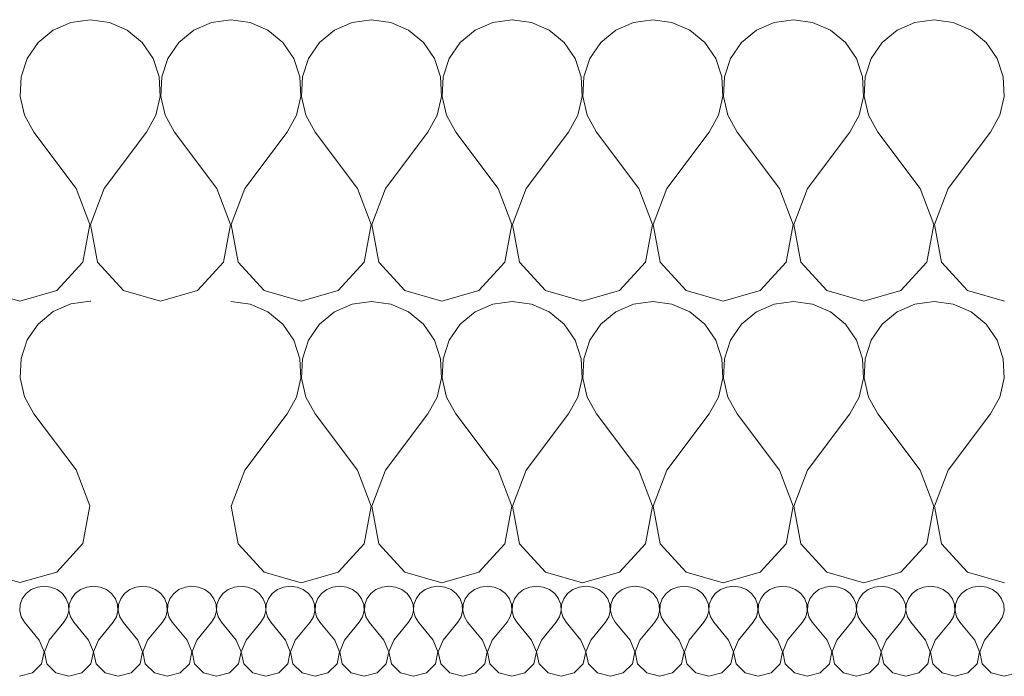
# Model space of a CAD drawing. Header units: millimetres. Extents: x -573548 to 674770, y -246895 to -89040.
# Tile 24 of 199: x 82679 to 83099, y -229926 to -229646. Entities that reach past the tile are written whole.
import ezdxf

# ---------------------------------------------------------------- set-up
doc = ezdxf.new("R2010")
doc.units = ezdxf.units.MM
doc.layers.add('Nowe_Drawing & Figure', color=7, linetype='Continuous')
doc.layers.add('Nowe_Drawing & Figure_Nr_pióra__59', color=8, linetype='Continuous', lineweight=9)

# ---------------------------------------------------------------- blocks, each defined once
blk = doc.blocks.new('*X106', base_point=(494560.37, -64691.1))
at = {"layer": 'Nowe_Drawing & Figure', "color": 21, "linetype": 'Continuous', "lineweight": 13, "true_color": 0xffaaaa}
for p, q in [((494035.73, -27257.41), (494033.08, -27258.48)), ((494038.6, -27257.05), (494035.73, -27257.41)), ((494041.47, -27257.41), (494038.6, -27257.05)), ((494044.12, -27258.48), (494041.47, -27257.41)), ((494056.73, -27257.41), (494054.08, -27258.48)), ((494059.6, -27257.05), (494056.73, -27257.41)), ((494062.47, -27257.41), (494059.6, -27257.05)), ((494065.12, -27258.48), (494062.47, -27257.41)), ((494077.73, -27257.41), (494075.08, -27258.48)), ((494080.6, -27257.05), (494077.73, -27257.41)), ((494083.47, -27257.41), (494080.6, -27257.05)), ((494086.12, -27258.48), (494083.47, -27257.41)), ((494098.73, -27257.41), (494096.08, -27258.48)), ((494101.6, -27257.05), (494098.73, -27257.41)), ((494104.47, -27257.41), (494101.6, -27257.05)), ((494107.12, -27258.48), (494104.47, -27257.41)), ((494119.73, -27257.41), (494117.08, -27258.48)), ((494122.6, -27257.05), (494119.73, -27257.41)), ((494125.47, -27257.41), (494122.6, -27257.05)), ((494128.12, -27258.48), (494125.47, -27257.41)), ((494140.73, -27257.41), (494138.08, -27258.48)), ((494143.6, -27257.05), (494140.73, -27257.41)), ((494146.47, -27257.41), (494143.6, -27257.05)), ((494149.12, -27258.48), (494146.47, -27257.41)), ((494161.73, -27257.41), (494159.08, -27258.48)), ((494164.6, -27257.05), (494161.73, -27257.41)), ((494167.47, -27257.41), (494164.6, -27257.05)), ((494170.12, -27258.48), (494167.47, -27257.41)), ((494182.73, -27257.41), (494180.08, -27258.48)), ((494185.6, -27257.05), (494182.73, -27257.41)), ((494188.47, -27257.41), (494185.6, -27257.05)), ((494191.12, -27258.48), (494188.47, -27257.41)), ((494203.73, -27257.41), (494201.08, -27258.48)), ((494206.6, -27257.05), (494203.73, -27257.41)), ((494209.47, -27257.41), (494206.6, -27257.05)), ((494212.12, -27258.48), (494209.47, -27257.41)), ((494224.73, -27257.41), (494222.08, -27258.48)), ((494227.6, -27257.05), (494224.73, -27257.41)), ((494230.47, -27257.41), (494227.6, -27257.05)), ((494233.12, -27258.48), (494230.47, -27257.41)), ((494245.73, -27257.41), (494243.08, -27258.48)), ((494248.6, -27257.05), (494245.73, -27257.41)), ((494251.47, -27257.41), (494248.6, -27257.05)), ((494254.12, -27258.48), (494251.47, -27257.41)), ((494266.73, -27257.41), (494264.08, -27258.48)), ((494269.6, -27257.05), (494266.73, -27257.41)), ((494272.47, -27257.41), (494269.6, -27257.05)), ((494275.12, -27258.48), (494272.47, -27257.41)), ((494287.73, -27257.41), (494285.08, -27258.48)), ((494290.6, -27257.05), (494287.73, -27257.41)), ((494293.47, -27257.41), (494290.6, -27257.05)), ((494296.12, -27258.48), (494293.47, -27257.41)), ((494308.73, -27257.41), (494306.08, -27258.48)), ((494311.6, -27257.05), (494308.73, -27257.41)), ((494314.47, -27257.41), (494311.6, -27257.05)), ((494317.12, -27258.48), (494314.47, -27257.41)), ((494329.73, -27257.41), (494327.08, -27258.48)), ((494332.6, -27257.05), (494329.73, -27257.41)), ((494335.47, -27257.41), (494332.6, -27257.05)), ((494338.12, -27258.48), (494335.47, -27257.41)), ((494350.73, -27257.41), (494348.08, -27258.48)), ((494353.6, -27257.05), (494350.73, -27257.41)), ((494356.47, -27257.41), (494353.6, -27257.05)), ((494359.12, -27258.48), (494356.47, -27257.41)), ((494371.73, -27257.41), (494369.08, -27258.48)), ((494374.6, -27257.05), (494371.73, -27257.41)), ((494377.47, -27257.41), (494374.6, -27257.05)), ((494380.12, -27258.48), (494377.47, -27257.41)), ((494392.73, -27257.41), (494390.08, -27258.48)), ((494395.6, -27257.05), (494392.73, -27257.41)), ((494398.47, -27257.41), (494395.6, -27257.05)), ((494401.12, -27258.48), (494398.47, -27257.41)), ((494413.73, -27257.41), (494411.08, -27258.48)), ((494416.6, -27257.05), (494413.73, -27257.41)), ((494419.47, -27257.41), (494416.6, -27257.05)), ((494422.12, -27258.48), (494419.47, -27257.41)), ((494434.73, -27257.41), (494432.08, -27258.48)), ((494437.6, -27257.05), (494434.73, -27257.41)), ((494440.47, -27257.41), (494437.6, -27257.05)), ((494443.12, -27258.48), (494440.47, -27257.41)), ((494030.85, -27260.17), (494029.21, -27262.35)), ((494033.08, -27258.48), (494030.85, -27260.17)), ((494046.35, -27260.17), (494044.12, -27258.48)), ((494048, -27262.35), (494046.35, -27260.17)), ((494051.85, -27260.17), (494050.21, -27262.35)), ((494054.08, -27258.48), (494051.85, -27260.17)), ((494067.35, -27260.17), (494065.12, -27258.48)), ((494069, -27262.35), (494067.35, -27260.17)), ((494072.85, -27260.17), (494071.21, -27262.35)), ((494075.08, -27258.48), (494072.85, -27260.17)), ((494088.35, -27260.17), (494086.12, -27258.48)), ((494090, -27262.35), (494088.35, -27260.17)), ((494093.85, -27260.17), (494092.21, -27262.35)), ((494096.08, -27258.48), (494093.85, -27260.17)), ((494109.35, -27260.17), (494107.12, -27258.48)), ((494111, -27262.35), (494109.35, -27260.17)), ((494114.85, -27260.17), (494113.21, -27262.35)), ((494117.08, -27258.48), (494114.85, -27260.17)), ((494130.35, -27260.17), (494128.12, -27258.48)), ((494132, -27262.35), (494130.35, -27260.17)), ((494135.85, -27260.17), (494134.21, -27262.35)), ((494138.08, -27258.48), (494135.85, -27260.17)), ((494151.35, -27260.17), (494149.12, -27258.48)), ((494153, -27262.35), (494151.35, -27260.17)), ((494156.85, -27260.17), (494155.21, -27262.35)), ((494159.08, -27258.48), (494156.85, -27260.17)), ((494172.35, -27260.17), (494170.12, -27258.48)), ((494174, -27262.35), (494172.35, -27260.17)), ((494177.85, -27260.17), (494176.21, -27262.35)), ((494180.08, -27258.48), (494177.85, -27260.17)), ((494193.35, -27260.17), (494191.12, -27258.48)), ((494195, -27262.35), (494193.35, -27260.17)), ((494198.85, -27260.17), (494197.21, -27262.35)), ((494201.08, -27258.48), (494198.85, -27260.17)), ((494214.35, -27260.17), (494212.12, -27258.48)), ((494216, -27262.35), (494214.35, -27260.17)), ((494219.85, -27260.17), (494218.21, -27262.35)), ((494222.08, -27258.48), (494219.85, -27260.17)), ((494235.35, -27260.17), (494233.12, -27258.48)), ((494237, -27262.35), (494235.35, -27260.17)), ((494240.85, -27260.17), (494239.21, -27262.35)), ((494243.08, -27258.48), (494240.85, -27260.17)), ((494256.35, -27260.17), (494254.12, -27258.48)), ((494258, -27262.35), (494256.35, -27260.17)), ((494261.85, -27260.17), (494260.21, -27262.35)), ((494264.08, -27258.48), (494261.85, -27260.17)), ((494277.35, -27260.17), (494275.12, -27258.48)), ((494279, -27262.35), (494277.35, -27260.17)), ((494282.85, -27260.17), (494281.21, -27262.35)), ((494285.08, -27258.48), (494282.85, -27260.17)), ((494298.35, -27260.17), (494296.12, -27258.48)), ((494300, -27262.35), (494298.35, -27260.17)), ((494303.85, -27260.17), (494302.21, -27262.35)), ((494306.08, -27258.48), (494303.85, -27260.17)), ((494319.35, -27260.17), (494317.12, -27258.48)), ((494321, -27262.35), (494319.35, -27260.17)), ((494324.85, -27260.17), (494323.21, -27262.35)), ((494327.08, -27258.48), (494324.85, -27260.17)), ((494340.35, -27260.17), (494338.12, -27258.48)), ((494342, -27262.35), (494340.35, -27260.17)), ((494345.85, -27260.17), (494344.21, -27262.35)), ((494348.08, -27258.48), (494345.85, -27260.17)), ((494361.35, -27260.17), (494359.12, -27258.48)), ((494363, -27262.35), (494361.35, -27260.17)), ((494366.85, -27260.17), (494365.21, -27262.35)), ((494369.08, -27258.48), (494366.85, -27260.17)), ((494382.35, -27260.17), (494380.12, -27258.48)), ((494384, -27262.35), (494382.35, -27260.17)), ((494387.85, -27260.17), (494386.21, -27262.35)), ((494390.08, -27258.48), (494387.85, -27260.17)), ((494403.35, -27260.17), (494401.12, -27258.48)), ((494405, -27262.35), (494403.35, -27260.17)), ((494408.85, -27260.17), (494407.21, -27262.35)), ((494411.08, -27258.48), (494408.85, -27260.17)), ((494424.35, -27260.17), (494422.12, -27258.48)), ((494426, -27262.35), (494424.35, -27260.17)), ((494429.85, -27260.17), (494428.21, -27262.35)), ((494432.08, -27258.48), (494429.85, -27260.17)), ((494445.35, -27260.17), (494443.12, -27258.48)), ((494447, -27262.35), (494445.35, -27260.17)), ((494028.29, -27264.86), (494028.15, -27267.51)), ((494029.21, -27262.35), (494028.29, -27264.86)), ((494048.92, -27264.86), (494048, -27262.35)), ((494049.06, -27267.51), (494048.92, -27264.86)), ((494049.29, -27264.86), (494049.15, -27267.51)), ((494050.21, -27262.35), (494049.29, -27264.86)), ((494069.92, -27264.86), (494069, -27262.35)), ((494070.06, -27267.51), (494069.92, -27264.86)), ((494070.29, -27264.86), (494070.15, -27267.51)), ((494071.21, -27262.35), (494070.29, -27264.86)), ((494090.92, -27264.86), (494090, -27262.35)), ((494091.06, -27267.51), (494090.92, -27264.86)), ((494091.29, -27264.86), (494091.15, -27267.51)), ((494092.21, -27262.35), (494091.29, -27264.86)), ((494111.92, -27264.86), (494111, -27262.35)), ((494112.06, -27267.51), (494111.92, -27264.86)), ((494112.29, -27264.86), (494112.15, -27267.51)), ((494113.21, -27262.35), (494112.29, -27264.86)), ((494132.92, -27264.86), (494132, -27262.35)), ((494133.06, -27267.51), (494132.92, -27264.86)), ((494133.29, -27264.86), (494133.15, -27267.51)), ((494134.21, -27262.35), (494133.29, -27264.86)), ((494153.92, -27264.86), (494153, -27262.35)), ((494154.06, -27267.51), (494153.92, -27264.86)), ((494154.29, -27264.86), (494154.15, -27267.51)), ((494155.21, -27262.35), (494154.29, -27264.86)), ((494174.92, -27264.86), (494174, -27262.35)), ((494175.06, -27267.51), (494174.92, -27264.86)), ((494175.29, -27264.86), (494175.15, -27267.51)), ((494176.21, -27262.35), (494175.29, -27264.86)), ((494195.92, -27264.86), (494195, -27262.35)), ((494196.06, -27267.51), (494195.92, -27264.86)), ((494196.29, -27264.86), (494196.15, -27267.51)), ((494197.21, -27262.35), (494196.29, -27264.86)), ((494216.92, -27264.86), (494216, -27262.35)), ((494217.06, -27267.51), (494216.92, -27264.86)), ((494217.29, -27264.86), (494217.15, -27267.51)), ((494218.21, -27262.35), (494217.29, -27264.86)), ((494237.92, -27264.86), (494237, -27262.35)), ((494238.06, -27267.51), (494237.92, -27264.86)), ((494238.29, -27264.86), (494238.15, -27267.51)), ((494239.21, -27262.35), (494238.29, -27264.86)), ((494258.92, -27264.86), (494258, -27262.35)), ((494259.06, -27267.51), (494258.92, -27264.86)), ((494259.29, -27264.86), (494259.15, -27267.51)), ((494260.21, -27262.35), (494259.29, -27264.86)), ((494279.92, -27264.86), (494279, -27262.35)), ((494280.06, -27267.51), (494279.92, -27264.86)), ((494280.29, -27264.86), (494280.15, -27267.51)), ((494281.21, -27262.35), (494280.29, -27264.86)), ((494300.92, -27264.86), (494300, -27262.35)), ((494301.06, -27267.51), (494300.92, -27264.86)), ((494301.29, -27264.86), (494301.15, -27267.51)), ((494302.21, -27262.35), (494301.29, -27264.86)), ((494321.92, -27264.86), (494321, -27262.35)), ((494322.06, -27267.51), (494321.92, -27264.86)), ((494322.29, -27264.86), (494322.15, -27267.51)), ((494323.21, -27262.35), (494322.29, -27264.86)), ((494342.92, -27264.86), (494342, -27262.35)), ((494343.06, -27267.51), (494342.92, -27264.86)), ((494343.29, -27264.86), (494343.15, -27267.51)), ((494344.21, -27262.35), (494343.29, -27264.86)), ((494363.92, -27264.86), (494363, -27262.35)), ((494364.06, -27267.51), (494363.92, -27264.86)), ((494364.29, -27264.86), (494364.15, -27267.51)), ((494365.21, -27262.35), (494364.29, -27264.86)), ((494384.92, -27264.86), (494384, -27262.35)), ((494385.06, -27267.51), (494384.92, -27264.86)), ((494385.29, -27264.86), (494385.15, -27267.51)), ((494386.21, -27262.35), (494385.29, -27264.86)), ((494405.92, -27264.86), (494405, -27262.35)), ((494406.06, -27267.51), (494405.92, -27264.86)), ((494406.29, -27264.86), (494406.15, -27267.51)), ((494407.21, -27262.35), (494406.29, -27264.86)), ((494426.92, -27264.86), (494426, -27262.35)), ((494427.06, -27267.51), (494426.92, -27264.86)), ((494427.29, -27264.86), (494427.15, -27267.51)), ((494428.21, -27262.35), (494427.29, -27264.86)), ((494447.92, -27264.86), (494447, -27262.35)), ((494448.06, -27267.51), (494447.92, -27264.86)), ((494028.15, -27267.51), (494028.8, -27270.09)), ((494028.8, -27270.09), (494030.2, -27272.41)), ((494047, -27272.41), (494048.41, -27270.09)), ((494048.41, -27270.09), (494049.06, -27267.51)), ((494049.15, -27267.51), (494049.8, -27270.09)), ((494049.8, -27270.09), (494051.2, -27272.41)), ((494068, -27272.41), (494069.41, -27270.09)), ((494069.41, -27270.09), (494070.06, -27267.51)), ((494070.15, -27267.51), (494070.8, -27270.09)), ((494070.8, -27270.09), (494072.2, -27272.41)), ((494089, -27272.41), (494090.41, -27270.09)), ((494090.41, -27270.09), (494091.06, -27267.51)), ((494091.15, -27267.51), (494091.8, -27270.09)), ((494091.8, -27270.09), (494093.2, -27272.41)), ((494110, -27272.41), (494111.41, -27270.09)), ((494111.41, -27270.09), (494112.06, -27267.51)), ((494112.15, -27267.51), (494112.8, -27270.09)), ((494112.8, -27270.09), (494114.2, -27272.41)), ((494131, -27272.41), (494132.41, -27270.09)), ((494132.41, -27270.09), (494133.06, -27267.51)), ((494133.15, -27267.51), (494133.8, -27270.09)), ((494133.8, -27270.09), (494135.2, -27272.41)), ((494152, -27272.41), (494153.41, -27270.09)), ((494153.41, -27270.09), (494154.06, -27267.51)), ((494154.15, -27267.51), (494154.8, -27270.09)), ((494154.8, -27270.09), (494156.2, -27272.41)), ((494173, -27272.41), (494174.41, -27270.09)), ((494174.41, -27270.09), (494175.06, -27267.51)), ((494175.15, -27267.51), (494175.8, -27270.09)), ((494175.8, -27270.09), (494177.2, -27272.41)), ((494194, -27272.41), (494195.41, -27270.09)), ((494195.41, -27270.09), (494196.06, -27267.51)), ((494196.15, -27267.51), (494196.8, -27270.09)), ((494196.8, -27270.09), (494198.2, -27272.41)), ((494215, -27272.41), (494216.41, -27270.09)), ((494216.41, -27270.09), (494217.06, -27267.51)), ((494217.15, -27267.51), (494217.8, -27270.09)), ((494217.8, -27270.09), (494219.2, -27272.41)), ((494236, -27272.41), (494237.41, -27270.09)), ((494237.41, -27270.09), (494238.06, -27267.51)), ((494238.15, -27267.51), (494238.8, -27270.09)), ((494238.8, -27270.09), (494240.2, -27272.41)), ((494257, -27272.41), (494258.41, -27270.09)), ((494258.41, -27270.09), (494259.06, -27267.51)), ((494259.15, -27267.51), (494259.8, -27270.09)), ((494259.8, -27270.09), (494261.2, -27272.41)), ((494278, -27272.41), (494279.41, -27270.09)), ((494279.41, -27270.09), (494280.06, -27267.51)), ((494280.15, -27267.51), (494280.8, -27270.09)), ((494280.8, -27270.09), (494282.2, -27272.41)), ((494299, -27272.41), (494300.41, -27270.09)), ((494300.41, -27270.09), (494301.06, -27267.51)), ((494301.15, -27267.51), (494301.8, -27270.09)), ((494301.8, -27270.09), (494303.2, -27272.41)), ((494320, -27272.41), (494321.41, -27270.09)), ((494321.41, -27270.09), (494322.06, -27267.51)), ((494322.15, -27267.51), (494322.8, -27270.09)), ((494322.8, -27270.09), (494324.2, -27272.41)), ((494341, -27272.41), (494342.41, -27270.09)), ((494342.41, -27270.09), (494343.06, -27267.51)), ((494343.15, -27267.51), (494343.8, -27270.09)), ((494343.8, -27270.09), (494345.2, -27272.41)), ((494362, -27272.41), (494363.41, -27270.09)), ((494363.41, -27270.09), (494364.06, -27267.51)), ((494364.15, -27267.51), (494364.8, -27270.09)), ((494364.8, -27270.09), (494366.2, -27272.41)), ((494383, -27272.41), (494384.41, -27270.09)), ((494384.41, -27270.09), (494385.06, -27267.51)), ((494385.15, -27267.51), (494385.8, -27270.09)), ((494385.8, -27270.09), (494387.2, -27272.41)), ((494404, -27272.41), (494405.41, -27270.09)), ((494405.41, -27270.09), (494406.06, -27267.51)), ((494406.15, -27267.51), (494406.8, -27270.09)), ((494406.8, -27270.09), (494408.2, -27272.41)), ((494425, -27272.41), (494426.41, -27270.09)), ((494426.41, -27270.09), (494427.06, -27267.51)), ((494427.15, -27267.51), (494427.8, -27270.09)), ((494427.8, -27270.09), (494429.2, -27272.41)), ((494446, -27272.41), (494447.41, -27270.09)), ((494447.41, -27270.09), (494448.06, -27267.51)), ((494036.5, -27280.09), (494030.2, -27272.41)), ((494040.7, -27280.09), (494047, -27272.41)), ((494057.5, -27280.09), (494051.2, -27272.41)), ((494061.7, -27280.09), (494068, -27272.41)), ((494078.5, -27280.09), (494072.2, -27272.41)), ((494082.7, -27280.09), (494089, -27272.41)), ((494099.5, -27280.09), (494093.2, -27272.41)), ((494103.7, -27280.09), (494110, -27272.41)), ((494120.5, -27280.09), (494114.2, -27272.41)), ((494124.7, -27280.09), (494131, -27272.41)), ((494141.5, -27280.09), (494135.2, -27272.41)), ((494145.7, -27280.09), (494152, -27272.41)), ((494162.5, -27280.09), (494156.2, -27272.41)), ((494166.7, -27280.09), (494173, -27272.41)), ((494183.5, -27280.09), (494177.2, -27272.41)), ((494187.7, -27280.09), (494194, -27272.41)), ((494204.5, -27280.09), (494198.2, -27272.41)), ((494208.7, -27280.09), (494215, -27272.41)), ((494225.5, -27280.09), (494219.2, -27272.41)), ((494229.7, -27280.09), (494236, -27272.41)), ((494246.5, -27280.09), (494240.2, -27272.41)), ((494250.7, -27280.09), (494257, -27272.41)), ((494267.5, -27280.09), (494261.2, -27272.41)), ((494271.7, -27280.09), (494278, -27272.41)), ((494288.5, -27280.09), (494282.2, -27272.41)), ((494292.7, -27280.09), (494299, -27272.41)), ((494309.5, -27280.09), (494303.2, -27272.41)), ((494313.7, -27280.09), (494320, -27272.41)), ((494330.5, -27280.09), (494324.2, -27272.41)), ((494334.7, -27280.09), (494341, -27272.41)), ((494351.5, -27280.09), (494345.2, -27272.41)), ((494355.7, -27280.09), (494362, -27272.41)), ((494372.5, -27280.09), (494366.2, -27272.41)), ((494376.7, -27280.09), (494383, -27272.41)), ((494393.5, -27280.09), (494387.2, -27272.41)), ((494397.7, -27280.09), (494404, -27272.41)), ((494414.5, -27280.09), (494408.2, -27272.41)), ((494418.7, -27280.09), (494425, -27272.41)), ((494435.5, -27280.09), (494429.2, -27272.41)), ((494439.7, -27280.09), (494446, -27272.41)), ((494038.56, -27284.98), (494036.5, -27280.09)), ((494040.7, -27280.09), (494038.65, -27284.98)), ((494059.56, -27284.98), (494057.5, -27280.09)), ((494061.7, -27280.09), (494059.65, -27284.98)), ((494080.56, -27284.98), (494078.5, -27280.09)), ((494082.7, -27280.09), (494080.65, -27284.98)), ((494101.56, -27284.98), (494099.5, -27280.09)), ((494103.7, -27280.09), (494101.65, -27284.98)), ((494122.56, -27284.98), (494120.5, -27280.09)), ((494124.7, -27280.09), (494122.65, -27284.98)), ((494143.56, -27284.98), (494141.5, -27280.09)), ((494145.7, -27280.09), (494143.65, -27284.98)), ((494164.56, -27284.98), (494162.5, -27280.09)), ((494166.7, -27280.09), (494164.65, -27284.98)), ((494185.56, -27284.98), (494183.5, -27280.09)), ((494187.7, -27280.09), (494185.65, -27284.98)), ((494206.56, -27284.98), (494204.5, -27280.09)), ((494208.7, -27280.09), (494206.65, -27284.98)), ((494227.56, -27284.98), (494225.5, -27280.09)), ((494229.7, -27280.09), (494227.65, -27284.98)), ((494248.56, -27284.98), (494246.5, -27280.09)), ((494250.7, -27280.09), (494248.65, -27284.98)), ((494269.56, -27284.98), (494267.5, -27280.09)), ((494271.7, -27280.09), (494269.65, -27284.98)), ((494290.56, -27284.98), (494288.5, -27280.09)), ((494292.7, -27280.09), (494290.65, -27284.98)), ((494311.56, -27284.98), (494309.5, -27280.09)), ((494313.7, -27280.09), (494311.65, -27284.98)), ((494332.56, -27284.98), (494330.5, -27280.09)), ((494334.7, -27280.09), (494332.65, -27284.98)), ((494353.56, -27284.98), (494351.5, -27280.09)), ((494355.7, -27280.09), (494353.65, -27284.98)), ((494374.56, -27284.98), (494372.5, -27280.09)), ((494376.7, -27280.09), (494374.65, -27284.98)), ((494395.56, -27284.98), (494393.5, -27280.09)), ((494397.7, -27280.09), (494395.65, -27284.98)), ((494416.56, -27284.98), (494414.5, -27280.09)), ((494418.7, -27280.09), (494416.65, -27284.98)), ((494437.56, -27284.98), (494435.5, -27280.09)), ((494439.7, -27280.09), (494437.65, -27284.98)), ((494037.5, -27290.14), (494038.56, -27284.98)), ((494038.65, -27284.98), (494039.71, -27290.14)), ((494058.5, -27290.14), (494059.56, -27284.98)), ((494059.65, -27284.98), (494060.71, -27290.14)), ((494079.5, -27290.14), (494080.56, -27284.98)), ((494080.65, -27284.98), (494081.71, -27290.14)), ((494100.5, -27290.14), (494101.56, -27284.98)), ((494101.65, -27284.98), (494102.71, -27290.14)), ((494121.5, -27290.14), (494122.56, -27284.98)), ((494122.65, -27284.98), (494123.71, -27290.14)), ((494142.5, -27290.14), (494143.56, -27284.98)), ((494143.65, -27284.98), (494144.71, -27290.14)), ((494163.5, -27290.14), (494164.56, -27284.98)), ((494164.65, -27284.98), (494165.71, -27290.14)), ((494184.5, -27290.14), (494185.56, -27284.98)), ((494185.65, -27284.98), (494186.71, -27290.14)), ((494205.5, -27290.14), (494206.56, -27284.98)), ((494206.65, -27284.98), (494207.71, -27290.14)), ((494226.5, -27290.14), (494227.56, -27284.98)), ((494227.65, -27284.98), (494228.71, -27290.14)), ((494247.5, -27290.14), (494248.56, -27284.98)), ((494248.65, -27284.98), (494249.71, -27290.14)), ((494268.5, -27290.14), (494269.56, -27284.98)), ((494269.65, -27284.98), (494270.71, -27290.14)), ((494289.5, -27290.14), (494290.56, -27284.98)), ((494290.65, -27284.98), (494291.71, -27290.14)), ((494310.5, -27290.14), (494311.56, -27284.98)), ((494311.65, -27284.98), (494312.71, -27290.14)), ((494331.5, -27290.14), (494332.56, -27284.98)), ((494332.65, -27284.98), (494333.71, -27290.14)), ((494352.5, -27290.14), (494353.56, -27284.98)), ((494353.65, -27284.98), (494354.71, -27290.14)), ((494373.5, -27290.14), (494374.56, -27284.98)), ((494374.65, -27284.98), (494375.71, -27290.14)), ((494394.5, -27290.14), (494395.56, -27284.98)), ((494395.65, -27284.98), (494396.71, -27290.14)), ((494415.5, -27290.14), (494416.56, -27284.98)), ((494416.65, -27284.98), (494417.71, -27290.14)), ((494436.5, -27290.14), (494437.56, -27284.98)), ((494437.65, -27284.98), (494438.71, -27290.14)), ((494033.62, -27294.01), (494037.5, -27290.14)), ((494039.71, -27290.14), (494043.58, -27294.01)), ((494054.62, -27294.01), (494058.5, -27290.14)), ((494060.71, -27290.14), (494064.58, -27294.01)), ((494075.62, -27294.01), (494079.5, -27290.14)), ((494081.71, -27290.14), (494085.58, -27294.01)), ((494096.62, -27294.01), (494100.5, -27290.14)), ((494102.71, -27290.14), (494106.58, -27294.01)), ((494117.62, -27294.01), (494121.5, -27290.14)), ((494123.71, -27290.14), (494127.58, -27294.01)), ((494138.62, -27294.01), (494142.5, -27290.14)), ((494144.71, -27290.14), (494148.58, -27294.01)), ((494159.62, -27294.01), (494163.5, -27290.14)), ((494165.71, -27290.14), (494169.58, -27294.01)), ((494180.62, -27294.01), (494184.5, -27290.14)), ((494186.71, -27290.14), (494190.58, -27294.01)), ((494201.62, -27294.01), (494205.5, -27290.14)), ((494207.71, -27290.14), (494211.58, -27294.01)), ((494222.62, -27294.01), (494226.5, -27290.14)), ((494228.71, -27290.14), (494232.58, -27294.01)), ((494243.62, -27294.01), (494247.5, -27290.14)), ((494249.71, -27290.14), (494253.58, -27294.01)), ((494264.62, -27294.01), (494268.5, -27290.14)), ((494270.71, -27290.14), (494274.58, -27294.01)), ((494285.62, -27294.01), (494289.5, -27290.14)), ((494291.71, -27290.14), (494295.58, -27294.01)), ((494306.62, -27294.01), (494310.5, -27290.14)), ((494312.71, -27290.14), (494316.58, -27294.01)), ((494327.62, -27294.01), (494331.5, -27290.14)), ((494333.71, -27290.14), (494337.58, -27294.01)), ((494348.62, -27294.01), (494352.5, -27290.14)), ((494354.71, -27290.14), (494358.58, -27294.01)), ((494369.62, -27294.01), (494373.5, -27290.14)), ((494375.71, -27290.14), (494379.58, -27294.01)), ((494390.62, -27294.01), (494394.5, -27290.14)), ((494396.71, -27290.14), (494400.58, -27294.01)), ((494411.62, -27294.01), (494415.5, -27290.14)), ((494417.71, -27290.14), (494421.58, -27294.01)), ((494432.62, -27294.01), (494436.5, -27290.14)), ((494438.71, -27290.14), (494442.58, -27294.01)), ((494028.1, -27295.45), (494033.62, -27294.01)), ((494043.58, -27294.01), (494049.1, -27295.45)), ((494049.1, -27295.45), (494054.62, -27294.01)), ((494064.58, -27294.01), (494070.1, -27295.45)), ((494070.1, -27295.45), (494075.62, -27294.01)), ((494085.58, -27294.01), (494091.1, -27295.45)), ((494091.1, -27295.45), (494096.62, -27294.01)), ((494106.58, -27294.01), (494112.1, -27295.45)), ((494112.1, -27295.45), (494117.62, -27294.01)), ((494127.58, -27294.01), (494133.1, -27295.45)), ((494133.1, -27295.45), (494138.62, -27294.01)), ((494148.58, -27294.01), (494154.1, -27295.45)), ((494154.1, -27295.45), (494159.62, -27294.01)), ((494169.58, -27294.01), (494175.1, -27295.45)), ((494175.1, -27295.45), (494180.62, -27294.01)), ((494190.58, -27294.01), (494196.1, -27295.45)), ((494196.1, -27295.45), (494201.62, -27294.01)), ((494211.58, -27294.01), (494217.1, -27295.45)), ((494217.1, -27295.45), (494222.62, -27294.01)), ((494232.58, -27294.01), (494238.1, -27295.45)), ((494238.1, -27295.45), (494243.62, -27294.01)), ((494253.58, -27294.01), (494259.1, -27295.45)), ((494259.1, -27295.45), (494264.62, -27294.01)), ((494274.58, -27294.01), (494280.1, -27295.45)), ((494280.1, -27295.45), (494285.62, -27294.01)), ((494295.58, -27294.01), (494301.1, -27295.45)), ((494301.1, -27295.45), (494306.62, -27294.01)), ((494316.58, -27294.01), (494322.1, -27295.45)), ((494322.1, -27295.45), (494327.62, -27294.01)), ((494337.58, -27294.01), (494343.1, -27295.45)), ((494343.1, -27295.45), (494348.62, -27294.01)), ((494358.58, -27294.01), (494364.1, -27295.45)), ((494364.1, -27295.45), (494369.62, -27294.01)), ((494379.58, -27294.01), (494385.1, -27295.45)), ((494385.1, -27295.45), (494390.62, -27294.01)), ((494400.58, -27294.01), (494406.1, -27295.45)), ((494406.1, -27295.45), (494411.62, -27294.01)), ((494421.58, -27294.01), (494427.1, -27295.45)), ((494427.1, -27295.45), (494432.62, -27294.01)), ((494442.58, -27294.01), (494448.1, -27295.45)), ((494448.1, -27295.45), (494453.62, -27294.01))]:
    blk.add_line(p, q, dxfattribs=at)
blk = doc.blocks.new('Wypełnienie_1_1', base_point=(494560.37, -64691.1))
at = {"layer": 'Nowe_Drawing & Figure', "color": 21, "linetype": 'Continuous', "lineweight": 13, "true_color": 0xffaaaa}
blk.add_blockref('*X106', (494560.37, -64691.1), dxfattribs=at)
blk = doc.blocks.new('*X114', base_point=(494560.37, -64691.1))
at = {"layer": 'Nowe_Drawing & Figure', "color": 21, "linetype": 'Continuous', "lineweight": 13, "true_color": 0xffaaaa}
for p, q in [((494058.18, -27135.45), (494049.99, -27136.59)), ((494058.45, -27135.48), (494058.19, -27135.45)), ((494042.41, -27139.93), (494036.04, -27145.21)), ((494049.99, -27136.59), (494042.41, -27139.93)), ((494036.04, -27145.21), (494031.35, -27152.03)), ((494031.35, -27152.03), (494028.71, -27159.87)), ((494028.71, -27159.87), (494028.31, -27168.14)), ((494028.31, -27168.14), (494030.18, -27176.2)), ((494030.18, -27176.2), (494034.18, -27183.45)), ((494052.18, -27207.45), (494034.18, -27183.45)), ((494058.06, -27222.75), (494052.18, -27207.45)), ((494055.02, -27238.86), (494058.06, -27222.75)), ((494043.96, -27250.97), (494055.02, -27238.86)), ((494012.41, -27250.97), (494028.18, -27255.45)), ((494028.18, -27255.45), (494043.96, -27250.97))]:
    blk.add_line(p, q, dxfattribs=at)
blk = doc.blocks.new('Wypełnienie_5_1', base_point=(494560.37, -64691.1))
at = {"layer": 'Nowe_Drawing & Figure', "color": 21, "linetype": 'Continuous', "lineweight": 13, "true_color": 0xffaaaa}
blk.add_blockref('*X114', (494560.37, -64691.1), dxfattribs=at)
blk = doc.blocks.new('*X116', base_point=(494560.37, -64691.1))
at = {"layer": 'Nowe_Drawing & Figure', "color": 21, "linetype": 'Continuous', "lineweight": 13, "true_color": 0xffaaaa}
for p, q in [((494126.38, -27136.72), (494118.18, -27135.58)), ((494178.18, -27135.58), (494169.99, -27136.72)), ((494186.38, -27136.72), (494178.18, -27135.58)), ((494238.18, -27135.58), (494229.99, -27136.72)), ((494246.38, -27136.72), (494238.18, -27135.58)), ((494298.18, -27135.58), (494289.99, -27136.72)), ((494306.38, -27136.72), (494298.18, -27135.58)), ((494358.18, -27135.58), (494349.99, -27136.72)), ((494366.38, -27136.72), (494358.18, -27135.58)), ((494418.18, -27135.58), (494409.99, -27136.72)), ((494426.38, -27136.72), (494418.18, -27135.58)), ((494133.96, -27140.06), (494126.38, -27136.72)), ((494140.33, -27145.34), (494133.96, -27140.06)), ((494162.41, -27140.06), (494156.04, -27145.34)), ((494169.99, -27136.72), (494162.41, -27140.06)), ((494193.96, -27140.06), (494186.38, -27136.72)), ((494200.33, -27145.34), (494193.96, -27140.06)), ((494222.41, -27140.06), (494216.04, -27145.34)), ((494229.99, -27136.72), (494222.41, -27140.06)), ((494253.96, -27140.06), (494246.38, -27136.72)), ((494260.33, -27145.34), (494253.96, -27140.06)), ((494282.41, -27140.06), (494276.04, -27145.34)), ((494289.99, -27136.72), (494282.41, -27140.06)), ((494313.96, -27140.06), (494306.38, -27136.72)), ((494320.33, -27145.34), (494313.96, -27140.06)), ((494342.41, -27140.06), (494336.04, -27145.34)), ((494349.99, -27136.72), (494342.41, -27140.06)), ((494373.96, -27140.06), (494366.38, -27136.72)), ((494380.33, -27145.34), (494373.96, -27140.06)), ((494402.41, -27140.06), (494396.04, -27145.34)), ((494409.99, -27136.72), (494402.41, -27140.06)), ((494433.96, -27140.06), (494426.38, -27136.72)), ((494440.33, -27145.34), (494433.96, -27140.06)), ((494145.02, -27152.16), (494140.33, -27145.34)), ((494156.04, -27145.34), (494151.35, -27152.16)), ((494205.02, -27152.16), (494200.33, -27145.34)), ((494216.04, -27145.34), (494211.35, -27152.16)), ((494265.02, -27152.16), (494260.33, -27145.34)), ((494276.04, -27145.34), (494271.35, -27152.16)), ((494325.02, -27152.16), (494320.33, -27145.34)), ((494336.04, -27145.34), (494331.35, -27152.16)), ((494385.02, -27152.16), (494380.33, -27145.34)), ((494396.04, -27145.34), (494391.35, -27152.16)), ((494445.02, -27152.16), (494440.33, -27145.34)), ((494147.66, -27160.01), (494145.02, -27152.16)), ((494151.35, -27152.16), (494148.71, -27160.01)), ((494207.66, -27160.01), (494205.02, -27152.16)), ((494211.35, -27152.16), (494208.71, -27160.01)), ((494267.66, -27160.01), (494265.02, -27152.16)), ((494271.35, -27152.16), (494268.71, -27160.01)), ((494327.66, -27160.01), (494325.02, -27152.16)), ((494331.35, -27152.16), (494328.71, -27160.01)), ((494387.66, -27160.01), (494385.02, -27152.16)), ((494391.35, -27152.16), (494388.71, -27160.01)), ((494447.66, -27160.01), (494445.02, -27152.16)), ((494148.06, -27168.27), (494147.66, -27160.01)), ((494148.71, -27160.01), (494148.31, -27168.27)), ((494208.06, -27168.27), (494207.66, -27160.01)), ((494208.71, -27160.01), (494208.31, -27168.27)), ((494268.06, -27168.27), (494267.66, -27160.01)), ((494268.71, -27160.01), (494268.31, -27168.27)), ((494328.06, -27168.27), (494327.66, -27160.01)), ((494328.71, -27160.01), (494328.31, -27168.27)), ((494388.06, -27168.27), (494387.66, -27160.01)), ((494388.71, -27160.01), (494388.31, -27168.27)), ((494448.06, -27168.27), (494447.66, -27160.01)), ((494146.19, -27176.34), (494148.06, -27168.27)), ((494148.31, -27168.27), (494150.18, -27176.34)), ((494206.19, -27176.34), (494208.06, -27168.27)), ((494208.31, -27168.27), (494210.18, -27176.34)), ((494266.19, -27176.34), (494268.06, -27168.27)), ((494268.31, -27168.27), (494270.18, -27176.34)), ((494326.19, -27176.34), (494328.06, -27168.27)), ((494328.31, -27168.27), (494330.18, -27176.34)), ((494386.19, -27176.34), (494388.06, -27168.27)), ((494388.31, -27168.27), (494390.18, -27176.34)), ((494446.19, -27176.34), (494448.06, -27168.27)), ((494142.18, -27183.58), (494146.19, -27176.34)), ((494150.18, -27176.34), (494154.18, -27183.58)), ((494202.18, -27183.58), (494206.19, -27176.34)), ((494210.18, -27176.34), (494214.18, -27183.58)), ((494262.18, -27183.58), (494266.19, -27176.34)), ((494270.18, -27176.34), (494274.18, -27183.58)), ((494322.18, -27183.58), (494326.19, -27176.34)), ((494330.18, -27176.34), (494334.18, -27183.58)), ((494382.18, -27183.58), (494386.19, -27176.34)), ((494390.18, -27176.34), (494394.18, -27183.58)), ((494442.18, -27183.58), (494446.19, -27176.34)), ((494124.18, -27207.58), (494142.18, -27183.58)), ((494172.18, -27207.58), (494154.18, -27183.58)), ((494184.18, -27207.58), (494202.18, -27183.58)), ((494232.18, -27207.58), (494214.18, -27183.58)), ((494244.18, -27207.58), (494262.18, -27183.58)), ((494292.18, -27207.58), (494274.18, -27183.58)), ((494304.18, -27207.58), (494322.18, -27183.58)), ((494352.18, -27207.58), (494334.18, -27183.58)), ((494364.18, -27207.58), (494382.18, -27183.58)), ((494412.18, -27207.58), (494394.18, -27183.58)), ((494424.18, -27207.58), (494442.18, -27183.58)), ((494124.18, -27207.58), (494118.31, -27222.89)), ((494178.06, -27222.89), (494172.18, -27207.58)), ((494184.18, -27207.58), (494178.31, -27222.89)), ((494238.06, -27222.89), (494232.18, -27207.58)), ((494244.18, -27207.58), (494238.31, -27222.89)), ((494298.06, -27222.89), (494292.18, -27207.58)), ((494304.18, -27207.58), (494298.31, -27222.89)), ((494358.06, -27222.89), (494352.18, -27207.58)), ((494364.18, -27207.58), (494358.31, -27222.89)), ((494418.06, -27222.89), (494412.18, -27207.58)), ((494424.18, -27207.58), (494418.31, -27222.89)), ((494118.31, -27222.89), (494121.35, -27239)), ((494175.02, -27239), (494178.06, -27222.89)), ((494178.31, -27222.89), (494181.35, -27239)), ((494235.02, -27239), (494238.06, -27222.89)), ((494238.31, -27222.89), (494241.35, -27239)), ((494295.02, -27239), (494298.06, -27222.89)), ((494298.31, -27222.89), (494301.35, -27239)), ((494355.02, -27239), (494358.06, -27222.89)), ((494358.31, -27222.89), (494361.35, -27239)), ((494415.02, -27239), (494418.06, -27222.89)), ((494418.31, -27222.89), (494421.35, -27239)), ((494121.35, -27239), (494132.41, -27251.1)), ((494163.96, -27251.1), (494175.02, -27239)), ((494181.35, -27239), (494192.41, -27251.1)), ((494223.96, -27251.1), (494235.02, -27239)), ((494241.35, -27239), (494252.41, -27251.1)), ((494283.96, -27251.1), (494295.02, -27239)), ((494301.35, -27239), (494312.41, -27251.1)), ((494343.96, -27251.1), (494355.02, -27239)), ((494361.35, -27239), (494372.41, -27251.1)), ((494403.96, -27251.1), (494415.02, -27239)), ((494421.35, -27239), (494432.41, -27251.1)), ((494132.41, -27251.1), (494148.18, -27255.58)), ((494148.18, -27255.58), (494163.96, -27251.1)), ((494192.41, -27251.1), (494208.18, -27255.58)), ((494208.18, -27255.58), (494223.96, -27251.1)), ((494252.41, -27251.1), (494268.18, -27255.58)), ((494268.18, -27255.58), (494283.96, -27251.1)), ((494312.41, -27251.1), (494328.18, -27255.58)), ((494328.18, -27255.58), (494343.96, -27251.1)), ((494372.41, -27251.1), (494388.18, -27255.58)), ((494388.18, -27255.58), (494403.96, -27251.1)), ((494432.41, -27251.1), (494448.18, -27255.58))]:
    blk.add_line(p, q, dxfattribs=at)
blk = doc.blocks.new('Wypełnienie_6_1', base_point=(494560.37, -64691.1))
at = {"layer": 'Nowe_Drawing & Figure', "color": 21, "linetype": 'Continuous', "lineweight": 13, "true_color": 0xffaaaa}
blk.add_blockref('*X116', (494560.37, -64691.1), dxfattribs=at)
blk = doc.blocks.new('*X162', base_point=(494560.37, -64691.1))
at = {"layer": 'Nowe_Drawing & Figure', "color": 21, "linetype": 'Continuous', "lineweight": 13, "true_color": 0xffaaaa}
for p, q in [((494049.99, -27016.59), (494042.41, -27019.93)), ((494058.18, -27015.45), (494049.99, -27016.59)), ((494066.38, -27016.59), (494058.18, -27015.45)), ((494073.96, -27019.93), (494066.38, -27016.59)), ((494109.99, -27016.59), (494102.41, -27019.93)), ((494118.18, -27015.45), (494109.99, -27016.59)), ((494126.38, -27016.59), (494118.18, -27015.45)), ((494133.96, -27019.93), (494126.38, -27016.59)), ((494169.99, -27016.59), (494162.41, -27019.93)), ((494178.18, -27015.45), (494169.99, -27016.59)), ((494186.38, -27016.59), (494178.18, -27015.45)), ((494193.96, -27019.93), (494186.38, -27016.59)), ((494229.99, -27016.59), (494222.41, -27019.93)), ((494238.18, -27015.45), (494229.99, -27016.59)), ((494246.38, -27016.59), (494238.18, -27015.45)), ((494253.96, -27019.93), (494246.38, -27016.59)), ((494289.99, -27016.59), (494282.41, -27019.93)), ((494298.18, -27015.45), (494289.99, -27016.59)), ((494306.38, -27016.59), (494298.18, -27015.45)), ((494313.96, -27019.93), (494306.38, -27016.59)), ((494349.99, -27016.59), (494342.41, -27019.93)), ((494358.18, -27015.45), (494349.99, -27016.59)), ((494366.38, -27016.59), (494358.18, -27015.45)), ((494373.96, -27019.93), (494366.38, -27016.59)), ((494409.99, -27016.59), (494402.41, -27019.93)), ((494418.18, -27015.45), (494409.99, -27016.59)), ((494426.38, -27016.59), (494418.18, -27015.45)), ((494433.96, -27019.93), (494426.38, -27016.59)), ((494042.41, -27019.93), (494036.04, -27025.21)), ((494080.33, -27025.21), (494073.96, -27019.93)), ((494102.41, -27019.93), (494096.04, -27025.21)), ((494140.33, -27025.21), (494133.96, -27019.93)), ((494162.41, -27019.93), (494156.04, -27025.21)), ((494200.33, -27025.21), (494193.96, -27019.93)), ((494222.41, -27019.93), (494216.04, -27025.21)), ((494260.33, -27025.21), (494253.96, -27019.93)), ((494282.41, -27019.93), (494276.04, -27025.21)), ((494320.33, -27025.21), (494313.96, -27019.93)), ((494342.41, -27019.93), (494336.04, -27025.21)), ((494380.33, -27025.21), (494373.96, -27019.93)), ((494402.41, -27019.93), (494396.04, -27025.21)), ((494440.33, -27025.21), (494433.96, -27019.93)), ((494036.04, -27025.21), (494031.35, -27032.03)), ((494085.02, -27032.03), (494080.33, -27025.21)), ((494096.04, -27025.21), (494091.35, -27032.03)), ((494145.02, -27032.03), (494140.33, -27025.21)), ((494156.04, -27025.21), (494151.35, -27032.03)), ((494205.02, -27032.03), (494200.33, -27025.21)), ((494216.04, -27025.21), (494211.35, -27032.03)), ((494265.02, -27032.03), (494260.33, -27025.21)), ((494276.04, -27025.21), (494271.35, -27032.03)), ((494325.02, -27032.03), (494320.33, -27025.21)), ((494336.04, -27025.21), (494331.35, -27032.03)), ((494385.02, -27032.03), (494380.33, -27025.21)), ((494396.04, -27025.21), (494391.35, -27032.03)), ((494445.02, -27032.03), (494440.33, -27025.21)), ((494031.35, -27032.03), (494028.71, -27039.87)), ((494087.66, -27039.87), (494085.02, -27032.03)), ((494091.35, -27032.03), (494088.71, -27039.87)), ((494147.66, -27039.87), (494145.02, -27032.03)), ((494151.35, -27032.03), (494148.71, -27039.87)), ((494207.66, -27039.87), (494205.02, -27032.03)), ((494211.35, -27032.03), (494208.71, -27039.87)), ((494267.66, -27039.87), (494265.02, -27032.03)), ((494271.35, -27032.03), (494268.71, -27039.87)), ((494327.66, -27039.87), (494325.02, -27032.03)), ((494331.35, -27032.03), (494328.71, -27039.87)), ((494387.66, -27039.87), (494385.02, -27032.03)), ((494391.35, -27032.03), (494388.71, -27039.87)), ((494447.66, -27039.87), (494445.02, -27032.03)), ((494028.71, -27039.87), (494028.31, -27048.14)), ((494088.06, -27048.14), (494087.66, -27039.87)), ((494088.71, -27039.87), (494088.31, -27048.14)), ((494148.06, -27048.14), (494147.66, -27039.87)), ((494148.71, -27039.87), (494148.31, -27048.14)), ((494208.06, -27048.14), (494207.66, -27039.87)), ((494208.71, -27039.87), (494208.31, -27048.14)), ((494268.06, -27048.14), (494267.66, -27039.87)), ((494268.71, -27039.87), (494268.31, -27048.14)), ((494328.06, -27048.14), (494327.66, -27039.87)), ((494328.71, -27039.87), (494328.31, -27048.14)), ((494388.06, -27048.14), (494387.66, -27039.87)), ((494388.71, -27039.87), (494388.31, -27048.14)), ((494448.06, -27048.14), (494447.66, -27039.87)), ((494028.31, -27048.14), (494030.18, -27056.2)), ((494086.19, -27056.2), (494088.06, -27048.14)), ((494088.31, -27048.14), (494090.18, -27056.2)), ((494146.19, -27056.2), (494148.06, -27048.14)), ((494148.31, -27048.14), (494150.18, -27056.2)), ((494206.19, -27056.2), (494208.06, -27048.14)), ((494208.31, -27048.14), (494210.18, -27056.2)), ((494266.19, -27056.2), (494268.06, -27048.14)), ((494268.31, -27048.14), (494270.18, -27056.2)), ((494326.19, -27056.2), (494328.06, -27048.14)), ((494328.31, -27048.14), (494330.18, -27056.2)), ((494386.19, -27056.2), (494388.06, -27048.14)), ((494388.31, -27048.14), (494390.18, -27056.2)), ((494446.19, -27056.2), (494448.06, -27048.14)), ((494030.18, -27056.2), (494034.18, -27063.45)), ((494082.18, -27063.45), (494086.19, -27056.2)), ((494090.18, -27056.2), (494094.18, -27063.45)), ((494142.18, -27063.45), (494146.19, -27056.2)), ((494150.18, -27056.2), (494154.18, -27063.45)), ((494202.18, -27063.45), (494206.19, -27056.2)), ((494210.18, -27056.2), (494214.18, -27063.45)), ((494262.18, -27063.45), (494266.19, -27056.2)), ((494270.18, -27056.2), (494274.18, -27063.45)), ((494322.18, -27063.45), (494326.19, -27056.2)), ((494330.18, -27056.2), (494334.18, -27063.45)), ((494382.18, -27063.45), (494386.19, -27056.2)), ((494390.18, -27056.2), (494394.18, -27063.45)), ((494442.18, -27063.45), (494446.19, -27056.2)), ((494052.18, -27087.45), (494034.18, -27063.45)), ((494064.18, -27087.45), (494082.18, -27063.45)), ((494112.18, -27087.45), (494094.18, -27063.45)), ((494124.18, -27087.45), (494142.18, -27063.45)), ((494172.18, -27087.45), (494154.18, -27063.45)), ((494184.18, -27087.45), (494202.18, -27063.45)), ((494232.18, -27087.45), (494214.18, -27063.45)), ((494244.18, -27087.45), (494262.18, -27063.45)), ((494292.18, -27087.45), (494274.18, -27063.45)), ((494304.18, -27087.45), (494322.18, -27063.45)), ((494352.18, -27087.45), (494334.18, -27063.45)), ((494364.18, -27087.45), (494382.18, -27063.45)), ((494412.18, -27087.45), (494394.18, -27063.45)), ((494424.18, -27087.45), (494442.18, -27063.45)), ((494058.06, -27102.75), (494052.18, -27087.45)), ((494064.18, -27087.45), (494058.31, -27102.75)), ((494118.06, -27102.75), (494112.18, -27087.45)), ((494124.18, -27087.45), (494118.31, -27102.75)), ((494178.06, -27102.75), (494172.18, -27087.45)), ((494184.18, -27087.45), (494178.31, -27102.75)), ((494238.06, -27102.75), (494232.18, -27087.45)), ((494244.18, -27087.45), (494238.31, -27102.75)), ((494298.06, -27102.75), (494292.18, -27087.45)), ((494304.18, -27087.45), (494298.31, -27102.75)), ((494358.06, -27102.75), (494352.18, -27087.45)), ((494364.18, -27087.45), (494358.31, -27102.75)), ((494418.06, -27102.75), (494412.18, -27087.45)), ((494424.18, -27087.45), (494418.31, -27102.75)), ((494055.02, -27118.86), (494058.06, -27102.75)), ((494058.31, -27102.75), (494061.35, -27118.86)), ((494115.02, -27118.86), (494118.06, -27102.75)), ((494118.31, -27102.75), (494121.35, -27118.86)), ((494175.02, -27118.86), (494178.06, -27102.75)), ((494178.31, -27102.75), (494181.35, -27118.86)), ((494235.02, -27118.86), (494238.06, -27102.75)), ((494238.31, -27102.75), (494241.35, -27118.86)), ((494295.02, -27118.86), (494298.06, -27102.75)), ((494298.31, -27102.75), (494301.35, -27118.86)), ((494355.02, -27118.86), (494358.06, -27102.75)), ((494358.31, -27102.75), (494361.35, -27118.86)), ((494415.02, -27118.86), (494418.06, -27102.75)), ((494418.31, -27102.75), (494421.35, -27118.86)), ((494043.96, -27130.97), (494055.02, -27118.86)), ((494061.35, -27118.86), (494072.41, -27130.97)), ((494103.96, -27130.97), (494115.02, -27118.86)), ((494121.35, -27118.86), (494132.41, -27130.97)), ((494163.96, -27130.97), (494175.02, -27118.86)), ((494181.35, -27118.86), (494192.41, -27130.97)), ((494223.96, -27130.97), (494235.02, -27118.86)), ((494241.35, -27118.86), (494252.41, -27130.97)), ((494283.96, -27130.97), (494295.02, -27118.86)), ((494301.35, -27118.86), (494312.41, -27130.97)), ((494343.96, -27130.97), (494355.02, -27118.86)), ((494361.35, -27118.86), (494372.41, -27130.97)), ((494403.96, -27130.97), (494415.02, -27118.86)), ((494421.35, -27118.86), (494432.41, -27130.97)), ((494012.41, -27130.97), (494028.18, -27135.45)), ((494028.18, -27135.45), (494043.96, -27130.97)), ((494072.41, -27130.97), (494088.18, -27135.45)), ((494088.18, -27135.45), (494103.96, -27130.97)), ((494132.41, -27130.97), (494148.18, -27135.45)), ((494148.18, -27135.45), (494163.96, -27130.97)), ((494192.41, -27130.97), (494208.18, -27135.45)), ((494208.18, -27135.45), (494223.96, -27130.97)), ((494252.41, -27130.97), (494268.18, -27135.45)), ((494268.18, -27135.45), (494283.96, -27130.97)), ((494312.41, -27130.97), (494328.18, -27135.45)), ((494328.18, -27135.45), (494343.96, -27130.97)), ((494372.41, -27130.97), (494388.18, -27135.45)), ((494388.18, -27135.45), (494403.96, -27130.97)), ((494432.41, -27130.97), (494448.18, -27135.45))]:
    blk.add_line(p, q, dxfattribs=at)
blk = doc.blocks.new('Wypełnienie_29_1', base_point=(494560.37, -64691.1))
at = {"layer": 'Nowe_Drawing & Figure', "color": 21, "linetype": 'Continuous', "lineweight": 13, "true_color": 0xffaaaa}
blk.add_blockref('*X162', (494560.37, -64691.1), dxfattribs=at)
blk = doc.blocks.new('A$C685D2BB2')
at = {"layer": 'Nowe_Drawing & Figure_Nr_pióra__59'}
for name in ['Wypełnienie_29_1', 'Wypełnienie_5_1', 'Wypełnienie_6_1', 'Wypełnienie_1_1']:
    blk.add_blockref(name, (5050.88, -20427.48), dxfattribs=at)

msp = doc.modelspace()

# ---------------------------------------------------------------- block references
at = {"color": 150}
msp.add_blockref('A$C685D2BB2', (78160.45, -246894.58), dxfattribs=at)

doc.saveas('drawing.dxf')
